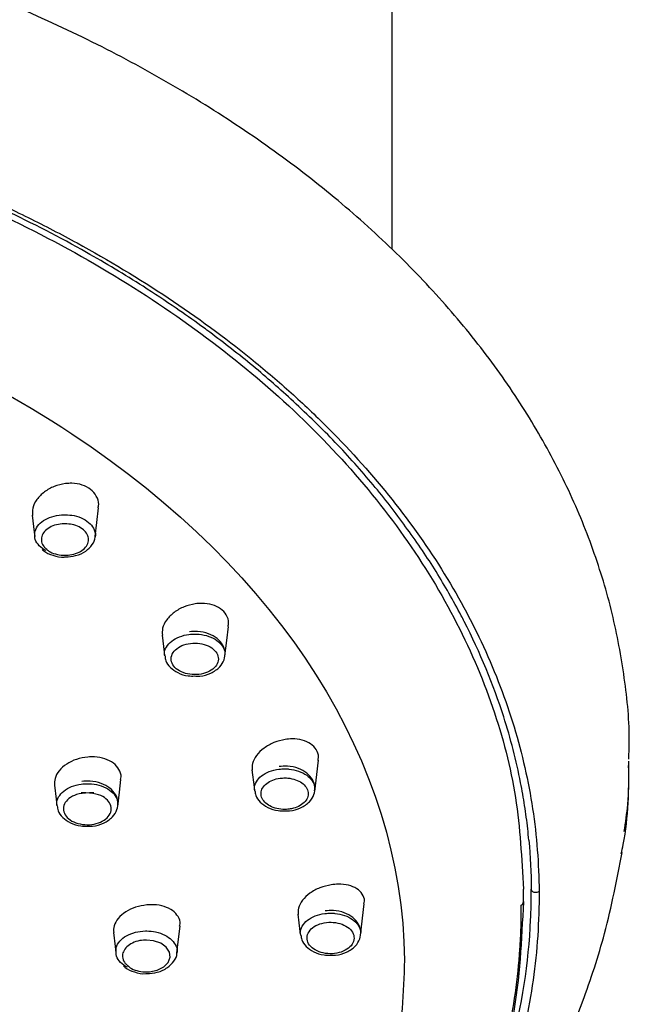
# Model space of a CAD drawing. Header units: inches. Extents: x 53216 to 117387, y -66787 to -22834.
# Tile 44 of 256: x 58264.89 to 58267.6, y -30487.35 to -30482.98. Entities that reach past the tile are written whole.
import ezdxf

# ---------------------------------------------------------------- set-up
doc = ezdxf.new("R2010")
doc.units = ezdxf.units.IN
doc.header["$MEASUREMENT"] = 0
doc.layers.get('0').update_dxf_attribs({"lineweight": 0})
doc.layers.add('p--łazienka NP', color=150, linetype='Continuous', lineweight=25)

# ---------------------------------------------------------------- blocks, each defined once
blk = doc.blocks.new('natrysk')
at = {"linetype": 'Continuous'}
for p, q in [((1.15, 58.2809), (1.15, 62.8093)), ((1.7334, 55.3814), (1.7334, 55.4372)), ((1.7334, 55.3665), (1.7334, 55.4224)), ((1.01, 55.2315), (1.0264, 55.371))]:
    blk.add_line(p, q, dxfattribs=at)
at = {"linetype": 'Continuous', "flags": 128}
for points in [[(-0.17, 57.0037), (-0.1626, 57.0668), (-0.155, 57.1309)], [(-0.45, 57.0989), (-0.4412, 57.0238), (-0.4388, 57.004)], [(0.4069, 56.4732), (0.415, 56.5414), (0.4225, 56.6049)], [(0.1275, 56.5664), (0.1364, 56.4909), (0.1384, 56.4735)], [(0.8057, 55.8704), (0.8147, 55.9465), (0.8221, 56.0096)], [(0.5271, 55.9666), (0.5361, 55.8905), (0.538, 55.8744)], [(-0.3514, 55.8991), (-0.344, 55.8362), (-0.3406, 55.8073)], [(-0.0694, 55.8046), (-0.062, 55.8675), (-0.0554, 55.924)], [(1.8031, 55.4265), (1.7984, 55.4237), (1.7929, 55.4221), (1.7869, 55.4217), (1.7811, 55.4227), (1.7759, 55.4249), (1.7719, 55.4282), (1.7693, 55.4322), (1.7684, 55.4366)], [(1.8031, 55.4262), (1.7984, 55.4234), (1.7929, 55.4218), (1.7869, 55.4214), (1.7811, 55.4224), (1.7759, 55.4246), (1.7719, 55.4278), (1.7693, 55.4318), (1.7684, 55.4362)], [(1.7241, 55.365), (1.7241, 55.365), (1.7241, 55.3652)], [(1.7334, 55.3814), (1.7334, 55.3814), (1.7334, 55.3811)], [(0.7314, 55.3255), (0.7404, 55.249), (0.7423, 55.233)], [(0.1932, 55.1517), (0.2007, 55.2152), (0.2074, 55.2719)], [(-0.0887, 55.2449), (-0.0812, 55.1815), (-0.0779, 55.153)], [(0.0611, 55.0694), (0.0722, 55.0696), (0.1061, 55.0768), (0.1347, 55.091), (0.1546, 55.1108), (0.1635, 55.1339), (0.1605, 55.1576), (0.1459, 55.1794), (0.1214, 55.1967), (0.0897, 55.2075), (0.0589, 55.2108), (0.0589, 55.2108)]]:
    blk.add_lwpolyline(points, dxfattribs=at)
at = {"linetype": 'Continuous'}
for centre in [(1.7132, 55.3823), (1.7132, 55.382)]:
    blk.add_arc(centre, 0.0202, 302.7536, 357.5955, dxfattribs=at)
for points, knots in [([(2.2021, 56.0148), (2.2031, 56.0445), (2.2075, 56.1709), (2.1832, 56.3938), (2.1288, 56.6814), (2.041, 56.9652), (1.9232, 57.244), (1.775, 57.5163), (1.5974, 57.7808), (1.391, 58.0361), (1.1569, 58.2808), (0.8963, 58.5134), (0.6108, 58.7328), (0.3018, 58.9376), (-0.0289, 59.1269), (-0.3794, 59.2995), (-0.7478, 59.4547), (-1.1322, 59.5916), (-1.5304, 59.7096), (-1.9403, 59.8082), (-2.3599, 59.8869), (-2.7869, 59.9452), (-3.2192, 59.9831), (-3.6544, 60.0002), (-4.0904, 59.9964), (-4.5248, 59.9719), (-4.9554, 59.9267), (-5.3801, 59.861), (-5.7965, 59.7752), (-6.2026, 59.6696), (-6.5962, 59.5447), (-6.9753, 59.401), (-7.3379, 59.2393), (-7.682, 59.0603), (-8.0058, 58.8649), (-8.3075, 58.6538), (-8.5854, 58.4283), (-8.8378, 58.1894), (-9.0633, 57.9385), (-9.2604, 57.6769), (-9.4281, 57.4062), (-9.5653, 57.1281), (-9.6715, 56.8442), (-9.7457, 56.5563), (-9.7891, 56.266), (-9.7974, 55.9753), (-9.7894, 55.7709), (-9.7697, 55.6649), (-9.7678, 55.6548)], [0, 0, 0, 0, 0.006763, 0.028794, 0.050826, 0.072896, 0.095036, 0.117267, 0.139598, 0.162025, 0.184535, 0.207111, 0.229735, 0.252392, 0.275066, 0.297748, 0.32043, 0.343107, 0.365776, 0.388439, 0.411095, 0.433745, 0.456391, 0.479034, 0.501677, 0.524321, 0.546969, 0.569621, 0.592281, 0.614951, 0.63763, 0.660321, 0.683024, 0.705738, 0.728461, 0.751185, 0.773903, 0.796602, 0.819266, 0.841876, 0.864412, 0.886856, 0.909195, 0.931427, 0.953565, 0.975632, 0.997665, 1, 1, 1, 1]), ([(-3.7947, 59.1539), (-3.4261, 59.1539), (-3.0627, 59.13), (-2.6148, 59.0707), (-2.5256, 59.0574), (-2.3477, 59.0277), (-2.2589, 59.0114), (-1.9947, 58.9579), (-1.8227, 58.9167), (-1.3182, 58.7772), (-0.9976, 58.663), (-0.6166, 58.4934), (-0.5412, 58.458), (-0.3934, 58.385), (-0.3212, 58.3474), (-0.1092, 58.2315), (0.0257, 58.1501), (0.283, 57.979), (0.4054, 57.8894), (0.5795, 57.7487), (0.6359, 57.7008), (0.7455, 57.6028), (0.7988, 57.5526), (0.9527, 57.3999), (1.047, 57.2955), (1.2199, 57.0815), (1.2984, 56.9718), (1.4394, 56.7473), (1.5019, 56.6323), (1.6102, 56.3974), (1.6556, 56.2782), (1.7284, 56.0379), (1.7559, 55.9164), (1.7929, 55.672), (1.8024, 55.5494), (1.8031, 55.4265)], [0, 0, 0, 0, 0.125, 0.125, 0.15625, 0.15625, 0.1875, 0.1875, 0.25, 0.25, 0.375, 0.375, 0.40625, 0.40625, 0.4375, 0.4375, 0.5, 0.5, 0.5625, 0.5625, 0.59375, 0.59375, 0.625, 0.625, 0.6875, 0.6875, 0.75, 0.75, 0.8125, 0.8125, 0.875, 0.875, 0.9375, 0.9375, 1, 1, 1, 1]), ([(-3.7947, 59.119), (-3.5884, 59.1145), (-3.175, 59.1054), (-2.563, 59.0335), (-1.9663, 58.9201), (-1.3934, 58.7607), (-0.8504, 58.5602), (-0.3433, 58.3207), (0.1199, 58.0438), (0.5347, 57.7341), (0.8957, 57.3954), (1.1963, 57.0313), (1.4351, 56.647), (1.6061, 56.2496), (1.7119, 55.8447), (1.7262, 55.573), (1.7334, 55.4372)], [0, 0, 0, 0, 0.071371, 0.142968, 0.214334, 0.2857, 0.357293, 0.428662, 0.500267, 0.572099, 0.643704, 0.715432, 0.787385, 0.859108, 0.929551, 1, 1, 1, 1]), ([(-3.7947, 58.4278), (-2.4761, 58.4279), (-1.2108, 58.0804), (0.662, 56.8417), (1.1939, 56.0006), (1.2053, 55.1209)], [0, 0, 0, 0, 0.5, 0.5, 1, 1, 1, 1]), ([(0.0427, 58.1161), (0.0016, 58.1419), (-0.0806, 58.1934), (-0.1663, 58.2425), (-0.2091, 58.267)], [0, 0, 0, 0, 0.500055, 1, 1, 1, 1]), ([(0.3268, 57.9215), (0.3178, 57.9281), (0.2729, 57.961), (0.1798, 58.0269), (0.0922, 58.0839), (0.0427, 58.1161)], [0, 0, 0, 0, 0.098219, 0.491137, 1, 1, 1, 1]), ([(0.7001, 57.6153), (0.6409, 57.668), (0.5226, 57.7734), (0.3921, 57.8722), (0.3268, 57.9215)], [0, 0, 0, 0, 0.500064, 1, 1, 1, 1]), ([(1.1502, 57.1286), (1.1441, 57.1365), (1.1134, 57.1759), (1.0292, 57.2791), (0.8895, 57.4356), (0.7633, 57.5553), (0.7001, 57.6153)], [0, 0, 0, 0, 0.046604, 0.233039, 0.615849, 1, 1, 1, 1]), ([(-0.3023, 57.2392), (-0.3191, 57.2358), (-0.3528, 57.229), (-0.3975, 57.2034), (-0.4311, 57.1698), (-0.4504, 57.1323), (-0.4492, 57.1081), (-0.4487, 57.0971)], [0, 0, 0, 0, 0.204915, 0.410615, 0.618334, 0.826288, 1, 1, 1, 1]), ([(-0.1571, 57.1312), (-0.1559, 57.1364), (-0.1518, 57.1547), (-0.1627, 57.1847), (-0.1881, 57.2152), (-0.2267, 57.2349), (-0.2668, 57.242), (-0.2925, 57.24), (-0.3023, 57.2392)], [0, 0, 0, 0, 0.07955, 0.285344, 0.485987, 0.683052, 0.879916, 1, 1, 1, 1]), ([(1.4704, 56.6268), (1.4661, 56.6352), (1.4444, 56.6773), (1.386, 56.7834), (1.2876, 56.9437), (1.196, 57.0669), (1.1502, 57.1286)], [0, 0, 0, 0, 0.048882, 0.244429, 0.62163, 1, 1, 1, 1]), ([(-0.4377, 57.0041), (-0.4382, 57.0123), (-0.4392, 57.0307), (-0.4226, 57.0578), (-0.3932, 57.0813), (-0.3535, 57.0969), (-0.3214, 57.1012), (-0.3045, 57.1012), (-0.3025, 57.1012)], [0, 0, 0, 0, 0.16459, 0.367504, 0.570105, 0.772565, 0.974271, 1, 1, 1, 1]), ([(-0.3025, 57.1012), (-0.2893, 57.1003), (-0.261, 57.0983), (-0.2219, 57.0842), (-0.1898, 57.0618), (-0.1724, 57.0338), (-0.1663, 57.0126), (-0.1702, 57.0027), (-0.1702, 57.0026)], [0, 0, 0, 0, 0.1788864, 0.382887, 0.5874564, 0.7928392, 0.9983933, 1, 1, 1, 1]), ([(-0.303, 57.0608), (-0.3045, 57.0608), (-0.3177, 57.0608), (-0.3427, 57.0575), (-0.3735, 57.0454), (-0.3966, 57.0271), (-0.4095, 57.0046), (-0.41, 56.9808), (-0.402, 56.9611), (-0.3905, 56.952), (-0.3867, 56.9489)], [0, 0, 0, 0, 0.019088, 0.169647, 0.319852, 0.470631, 0.621685, 0.772792, 0.924295, 1, 1, 1, 1]), ([(-0.2905, 56.9212), (-0.279, 56.923), (-0.2559, 56.9266), (-0.2272, 56.9413), (-0.2071, 56.961), (-0.1979, 56.9842), (-0.2008, 57.0082), (-0.2154, 57.0302), (-0.2401, 57.0476), (-0.2707, 57.0586), (-0.2927, 57.0601), (-0.303, 57.0608)], [0, 0, 0, 0, 0.112417, 0.224708, 0.337082, 0.449601, 0.56283, 0.676123, 0.788972, 0.901424, 1, 1, 1, 1]), ([(-0.3873, 56.9413), (-0.3904, 56.9426), (-0.4065, 56.9492), (-0.4249, 56.9691), (-0.4387, 56.9901), (-0.4378, 57.0021), (-0.4377, 57.0041)], [0, 0, 0, 0, 0.099404, 0.510667, 0.922427, 1, 1, 1, 1]), ([(-0.3019, 56.9137), (-0.2865, 56.9147), (-0.2536, 56.9168), (-0.2109, 56.9369), (-0.1829, 56.966), (-0.1694, 56.9899), (-0.1705, 57.0019), (-0.1705, 57.0024)], [0, 0, 0, 0, 0.242574, 0.521339, 0.768121, 0.990683, 1, 1, 1, 1]), ([(-0.4055, 56.9479), (-0.4031, 56.9454), (-0.3912, 56.9327), (-0.3574, 56.9199), (-0.3226, 56.9109), (-0.3038, 56.9134), (-0.3019, 56.9137)], [0, 0, 0, 0, 0.101715, 0.512997, 0.94939, 1, 1, 1, 1]), ([(-0.3867, 56.9489), (-0.3834, 56.9457), (-0.3733, 56.9359), (-0.347, 56.9256), (-0.3168, 56.92), (-0.2978, 56.9209), (-0.2905, 56.9212)], [0, 0, 0, 0, 0.160535, 0.481344, 0.802199, 1, 1, 1, 1]), ([(0.2752, 56.7051), (0.2583, 56.7014), (0.2244, 56.694), (0.1794, 56.6681), (0.146, 56.6347), (0.127, 56.5984), (0.1283, 56.5755), (0.1289, 56.5652)], [0, 0, 0, 0, 0.207874, 0.416298, 0.624889, 0.831984, 1, 1, 1, 1]), ([(0.4204, 56.6052), (0.4216, 56.6102), (0.4255, 56.628), (0.4146, 56.6564), (0.3894, 56.6848), (0.3511, 56.7027), (0.3111, 56.7087), (0.2851, 56.7061), (0.2752, 56.7051)], [0, 0, 0, 0, 0.08082, 0.283699, 0.481995, 0.678633, 0.877325, 1, 1, 1, 1]), ([(0.2718, 56.3843), (0.2797, 56.3839), (0.3049, 56.3825), (0.3462, 56.3957), (0.3839, 56.421), (0.4052, 56.4547), (0.4097, 56.4904), (0.3983, 56.5243), (0.3725, 56.5532), (0.3341, 56.5743), (0.2898, 56.584), (0.2608, 56.582), (0.2488, 56.5811)], [0, 0, 0, 0, 0.054313, 0.174505, 0.297701, 0.398994, 0.493098, 0.591115, 0.689686, 0.799091, 0.916357, 1, 1, 1, 1]), ([(0.1402, 56.4733), (0.1393, 56.4766), (0.1357, 56.4899), (0.1452, 56.5137), (0.1679, 56.5401), (0.2034, 56.5598), (0.2411, 56.5697), (0.2655, 56.5704), (0.2749, 56.5707)], [0, 0, 0, 0, 0.06722, 0.269421, 0.471823, 0.673068, 0.874624, 1, 1, 1, 1]), ([(0.2749, 56.5707), (0.2806, 56.5705), (0.3014, 56.5697), (0.3361, 56.5619), (0.3729, 56.5433), (0.3977, 56.5176), (0.4091, 56.4929), (0.406, 56.4781), (0.405, 56.4734)], [0, 0, 0, 0, 0.077957, 0.283649, 0.489988, 0.696492, 0.903514, 1, 1, 1, 1]), ([(0.2744, 56.5303), (0.2467, 56.5307), (0.2194, 56.5234), (0.1899, 56.5043), (0.1819, 56.4966), (0.171, 56.4798), (0.1681, 56.4707), (0.1677, 56.4522), (0.1702, 56.4431), (0.1803, 56.4261), (0.1879, 56.4182), (0.2069, 56.4051), (0.2184, 56.3997), (0.2434, 56.3924), (0.2572, 56.3904), (0.2845, 56.39), (0.2985, 56.3917), (0.3241, 56.3984), (0.3359, 56.4035), (0.3555, 56.4162), (0.3635, 56.4239), (0.3743, 56.4407), (0.3773, 56.4499), (0.3777, 56.4681), (0.3752, 56.4773), (0.3651, 56.4944), (0.3576, 56.5022), (0.3384, 56.5155), (0.327, 56.5208), (0.3018, 56.5282), (0.2882, 56.5302), (0.2744, 56.5303)], [0, 0, 0, 0, 0.125, 0.125, 0.1875, 0.1875, 0.25, 0.25, 0.3125, 0.3125, 0.375, 0.375, 0.4375, 0.4375, 0.5, 0.5, 0.5625, 0.5625, 0.625, 0.625, 0.6875, 0.6875, 0.75, 0.75, 0.8125, 0.8125, 0.875, 0.875, 0.9375, 0.9375, 1, 1, 1, 1]), ([(0.1405, 56.4734), (0.1412, 56.4662), (0.143, 56.4473), (0.1635, 56.4206), (0.1973, 56.397), (0.2363, 56.3834), (0.2624, 56.3841), (0.2718, 56.3843)], [0, 0, 0, 0, 0.135896, 0.354792, 0.592793, 0.854305, 1, 1, 1, 1]), ([(0.6749, 56.1021), (0.6579, 56.0982), (0.6239, 56.0905), (0.5788, 56.0648), (0.5454, 56.0322), (0.5267, 55.9972), (0.5279, 55.9754), (0.5285, 55.9657)], [0, 0, 0, 0, 0.209675, 0.419703, 0.628511, 0.834263, 1, 1, 1, 1]), ([(0.8201, 56.0099), (0.8212, 56.0146), (0.8251, 56.0314), (0.8144, 56.0579), (0.7896, 56.0844), (0.7517, 56.101), (0.7114, 56.1062), (0.685, 56.1032), (0.6749, 56.1021)], [0, 0, 0, 0, 0.07787, 0.277877, 0.474919, 0.672329, 0.873732, 1, 1, 1, 1]), ([(-0.2033, 56.0242), (-0.2201, 56.0216), (-0.2537, 56.0162), (-0.2984, 55.994), (-0.3319, 55.9643), (-0.3514, 55.9306), (-0.3507, 55.9085), (-0.3503, 55.8982)], [0, 0, 0, 0, 0.205633, 0.411787, 0.6176, 0.822557, 1, 1, 1, 1]), ([(-0.0571, 55.9242), (-0.0562, 55.928), (-0.0522, 55.9435), (-0.0623, 55.9699), (-0.0867, 55.9984), (-0.1252, 56.0179), (-0.1662, 56.026), (-0.1929, 56.0247), (-0.2033, 56.0242)], [0, 0, 0, 0, 0.063977, 0.267017, 0.468956, 0.670568, 0.872999, 1, 1, 1, 1]), ([(0.5396, 55.8747), (0.5388, 55.8779), (0.5353, 55.891), (0.5447, 55.9146), (0.5673, 55.941), (0.6028, 55.9607), (0.6406, 55.9706), (0.6651, 55.9713), (0.6746, 55.9716)], [0, 0, 0, 0, 0.064179, 0.266802, 0.469631, 0.671422, 0.873465, 1, 1, 1, 1]), ([(0.6712, 55.7853), (0.679, 55.7849), (0.7041, 55.7835), (0.7453, 55.7966), (0.783, 55.8219), (0.8043, 55.8556), (0.809, 55.8913), (0.7976, 55.9253), (0.7719, 55.9542), (0.7335, 55.9752), (0.6893, 55.985), (0.6603, 55.9829), (0.6482, 55.9821)], [0, 0, 0, 0, 0.053844, 0.174017, 0.297149, 0.398617, 0.492859, 0.591063, 0.68972, 0.799056, 0.916155, 1, 1, 1, 1]), ([(0.6746, 55.9716), (0.6802, 55.9714), (0.7009, 55.9706), (0.7355, 55.9628), (0.7722, 55.9443), (0.7969, 55.9186), (0.8083, 55.8939), (0.8052, 55.8792), (0.8042, 55.8745)], [0, 0, 0, 0, 0.0773828, 0.2830522, 0.4893755, 0.6958092, 0.9028739, 1, 1, 1, 1]), ([(2.1686, 55.5934), (2.1716, 55.6073), (2.2016, 55.7438), (2.2022, 55.8819), (2.2028, 56.0061)], [0, 0, 0, 0, 0.101667, 1, 1, 1, 1]), ([(2.1814, 55.6933), (2.1876, 55.7333), (2.2028, 55.8306), (2.2019, 55.9285), (2.2014, 55.9862)], [0, 0, 0, 0, 0.411103, 1, 1, 1, 1]), ([(0.674, 55.9313), (0.6667, 55.931), (0.6476, 55.9304), (0.6292, 55.9261), (0.6093, 55.9174), (0.5907, 55.9077), (0.5725, 55.8868), (0.5654, 55.8633), (0.5705, 55.8396), (0.587, 55.8183), (0.6131, 55.8019), (0.6457, 55.7922), (0.6769, 55.7904), (0.7073, 55.7943), (0.7354, 55.8037), (0.7602, 55.821), (0.7751, 55.8428), (0.7784, 55.8668), (0.7696, 55.89), (0.7498, 55.91), (0.7214, 55.9244), (0.6944, 55.9305), (0.6784, 55.9311), (0.674, 55.9313)], [0, 0, 0, 0, 0.033575, 0.087136, 0.087197, 0.140777, 0.194629, 0.248484, 0.302248, 0.356087, 0.409614, 0.463162, 0.516713, 0.550352, 0.603897, 0.657508, 0.711373, 0.765318, 0.81918, 0.872864, 0.926481, 0.979912, 1, 1, 1, 1]), ([(-0.3389, 55.8071), (-0.3397, 55.8102), (-0.3434, 55.8235), (-0.3341, 55.8473), (-0.3115, 55.8741), (-0.2758, 55.8942), (-0.2377, 55.9044), (-0.2129, 55.9052), (-0.2034, 55.9056)], [0, 0, 0, 0, 0.063762, 0.266387, 0.468778, 0.67129, 0.873806, 1, 1, 1, 1]), ([(-0.2053, 55.7173), (-0.1974, 55.7169), (-0.172, 55.7156), (-0.1304, 55.7289), (-0.0923, 55.7546), (-0.0709, 55.7886), (-0.0663, 55.8246), (-0.0779, 55.8589), (-0.1039, 55.888), (-0.1428, 55.9091), (-0.1878, 55.919), (-0.2174, 55.9168), (-0.2299, 55.9159)], [0, 0, 0, 0, 0.053754, 0.173643, 0.296964, 0.398266, 0.492171, 0.589904, 0.688378, 0.797477, 0.914385, 1, 1, 1, 1]), ([(-0.2034, 55.9056), (-0.1976, 55.9054), (-0.1766, 55.9047), (-0.1414, 55.897), (-0.104, 55.8784), (-0.0787, 55.8525), (-0.067, 55.8275), (-0.0701, 55.8124), (-0.071, 55.8075)], [0, 0, 0, 0, 0.078158, 0.283146, 0.489012, 0.694545, 0.900464, 1, 1, 1, 1]), ([(1.7579, 55.6542), (1.7562, 55.6713), (1.7529, 55.7056), (1.7465, 55.7568), (1.7392, 55.808), (1.7309, 55.859), (1.7245, 55.893), (1.7213, 55.9099)], [0, 0, 0, 0, 0.200484, 0.400688, 0.60065, 0.800408, 1, 1, 1, 1]), ([(-0.1757, 55.865), (-0.2318, 55.8654), (-0.2594, 55.8579), (-0.2892, 55.8384), (-0.2972, 55.8306), (-0.3081, 55.8135), (-0.311, 55.8043), (-0.3113, 55.7856), (-0.3086, 55.7763), (-0.2982, 55.7591), (-0.2904, 55.7511), (-0.2711, 55.7379), (-0.2593, 55.7325), (-0.2338, 55.7253), (-0.2199, 55.7233), (-0.1921, 55.7231), (-0.178, 55.7249), (-0.1522, 55.7318), (-0.1403, 55.737), (-0.1205, 55.75), (-0.1125, 55.7579), (-0.1016, 55.7749), (-0.0987, 55.7842), (-0.0984, 55.8027), (-0.101, 55.812), (-0.1114, 55.8293), (-0.1191, 55.8372), (-0.1485, 55.8572), (-0.1757, 55.865), (-0.2318, 55.8654)], [0, 0, 0, 0, 0.125, 0.125, 0.1875, 0.1875, 0.25, 0.25, 0.3125, 0.3125, 0.375, 0.375, 0.4375, 0.4375, 0.5, 0.5, 0.5625, 0.5625, 0.625, 0.625, 0.6875, 0.6875, 0.75, 0.75, 0.8125, 0.8125, 0.875, 0.875, 1, 1, 1, 1]), ([(0.5401, 55.8743), (0.5408, 55.8671), (0.5425, 55.8484), (0.5629, 55.8217), (0.5967, 55.7981), (0.6356, 55.7845), (0.6618, 55.7851), (0.6712, 55.7853)], [0, 0, 0, 0, 0.135168, 0.354267, 0.592234, 0.853644, 1, 1, 1, 1]), ([(-0.3385, 55.8071), (-0.3377, 55.7998), (-0.3359, 55.7807), (-0.315, 55.7536), (-0.2807, 55.73), (-0.2413, 55.7164), (-0.2148, 55.7171), (-0.2053, 55.7173)], [0, 0, 0, 0, 0.137111, 0.35565, 0.593576, 0.853862, 1, 1, 1, 1]), ([(-0.6674, 52.1755), (-0.5066, 52.2797), (-0.2051, 52.475), (0.2171, 52.7436), (0.5537, 52.9898), (0.8057, 53.2066), (0.9889, 53.3846), (1.1136, 53.5175), (1.2105, 53.6276), (1.3035, 53.739), (1.4092, 53.8741), (1.5153, 54.0212), (1.6045, 54.1559), (1.666, 54.2555), (1.7152, 54.3392), (1.7651, 54.4283), (1.8276, 54.5474), (1.91, 54.7193), (2.0061, 54.953), (2.1064, 55.2576), (2.149, 55.4798), (2.1721, 55.5999)], [0, 0, 0, 0, 0.121219, 0.22724, 0.317076, 0.390504, 0.447446, 0.487847, 0.512832, 0.540622, 0.577744, 0.620185, 0.654807, 0.680575, 0.695425, 0.717452, 0.746663, 0.783055, 0.842722, 0.915061, 1, 1, 1, 1]), ([(0.8792, 55.4565), (0.8622, 55.4526), (0.8282, 55.4449), (0.7831, 55.4198), (0.7498, 55.3883), (0.7312, 55.3548), (0.7322, 55.334), (0.7327, 55.3247)], [0, 0, 0, 0, 0.210702, 0.421589, 0.629562, 0.833813, 1, 1, 1, 1]), ([(1.0246, 55.3713), (1.0256, 55.3754), (1.0293, 55.3911), (1.019, 55.4156), (0.9948, 55.4406), (0.957, 55.4561), (0.9164, 55.4609), (0.8896, 55.4577), (0.8792, 55.4565)], [0, 0, 0, 0, 0.071619, 0.269466, 0.466531, 0.665858, 0.870326, 1, 1, 1, 1]), ([(1.8031, 55.4262), (1.8035, 55.3606), (1.8014, 55.2949), (1.7926, 55.1638), (1.7857, 55.0984), (1.7672, 54.9677), (1.7554, 54.9023), (1.7272, 54.7728), (1.7107, 54.7084), (1.6541, 54.5169), (1.6069, 54.3911), (1.4938, 54.1431), (1.428, 54.021), (1.3149, 53.8407), (1.2749, 53.7811), (1.1898, 53.6628), (1.1449, 53.6042), (1.0044, 53.4319), (0.9026, 53.321), (0.6829, 53.107), (0.5649, 53.004), (0.3757, 52.8555), (0.3105, 52.807), (0.2097, 52.7358), (0.1756, 52.7123), (0.1063, 52.6658), (0.0711, 52.6428), (0.0357, 52.6199)], [0, 0, 0, 0, 0.0625, 0.0625, 0.125, 0.125, 0.1875, 0.1875, 0.25, 0.25, 0.375, 0.375, 0.5, 0.5, 0.5625, 0.5625, 0.625, 0.625, 0.75, 0.75, 0.875, 0.875, 0.9375, 0.9375, 0.96875, 0.96875, 1, 1, 1, 1]), ([(1.7657, 55.3015), (1.7663, 55.3164), (1.7675, 55.3464), (1.7684, 55.3914), (1.7684, 55.4214), (1.7684, 55.4364)], [0, 0, 0, 0, 0.333, 0.666319, 1, 1, 1, 1]), ([(1.8031, 55.4265), (1.8031, 55.4264), (1.8031, 55.4263), (1.8031, 55.4262), (1.8031, 55.4262)], [0, 0, 0, 0, 0.9846886, 1, 1, 1, 1]), ([(0.0594, 55.367), (0.0426, 55.3643), (0.009, 55.3588), (-0.0358, 55.337), (-0.0693, 55.3079), (-0.0887, 55.2753), (-0.088, 55.2541), (-0.0877, 55.2442)], [0, 0, 0, 0, 0.206497, 0.413395, 0.619137, 0.82353, 1, 1, 1, 1]), ([(-0.0196, 52.5954), (0.0154, 52.6179), (0.0499, 52.6404), (0.118, 52.6861), (0.1517, 52.7092), (0.2512, 52.7794), (0.3157, 52.8272), (0.5028, 52.9737), (0.619, 53.0752), (0.8356, 53.286), (0.9361, 53.3954), (1.0748, 53.5655), (1.1191, 53.6233), (1.203, 53.74), (1.2425, 53.7989), (1.4283, 54.0955), (1.5398, 54.3403), (1.6329, 54.6556), (1.6492, 54.7192), (1.6771, 54.8472), (1.6887, 54.9117), (1.707, 55.0409), (1.7137, 55.1057), (1.7203, 55.2028), (1.7219, 55.2352), (1.7234, 55.2839), (1.7239, 55.3082), (1.7241, 55.3325), (1.7242, 55.3487), (1.7242, 55.357), (1.7241, 55.365)], [0, 0, 0, 0, 0.03125, 0.03125, 0.0625, 0.0625, 0.125, 0.125, 0.25, 0.25, 0.375, 0.375, 0.4375, 0.4375, 0.5, 0.5, 0.75, 0.75, 0.8125, 0.8125, 0.875, 0.875, 0.9375, 0.9375, 0.96875, 0.96875, 0.984375, 0.992188, 0.992188, 1, 1, 1, 1]), ([(0.2056, 55.2722), (0.2065, 55.2757), (0.2105, 55.2905), (0.2005, 55.3156), (0.1763, 55.3429), (0.1379, 55.3614), (0.0968, 55.369), (0.0698, 55.3676), (0.0594, 55.367)], [0, 0, 0, 0, 0.061136, 0.263334, 0.465202, 0.667557, 0.871441, 1, 1, 1, 1]), ([(1.7334, 55.3811), (1.7253, 55.2113), (1.7121, 54.9352), (1.6142, 54.5581), (1.4961, 54.2462), (1.3364, 53.9392), (1.1381, 53.6426), (0.9056, 53.3608), (0.6357, 53.095), (0.436, 52.9202), (0.3188, 52.8387), (0.3149, 52.836)], [0, 0, 0, 0, 0.183301, 0.297993, 0.412683, 0.530706, 0.648727, 0.763308, 0.877888, 0.995953, 1, 1, 1, 1]), ([(0.744, 55.2329), (0.7431, 55.2362), (0.7396, 55.2495), (0.749, 55.2732), (0.7717, 55.2996), (0.8072, 55.3193), (0.8449, 55.3292), (0.8695, 55.3299), (0.8789, 55.3302)], [0, 0, 0, 0, 0.067242, 0.269162, 0.471277, 0.672534, 0.874008, 1, 1, 1, 1]), ([(0.8753, 55.144), (0.8831, 55.1436), (0.9082, 55.1422), (0.9492, 55.1553), (0.987, 55.1806), (1.0083, 55.2142), (1.013, 55.2499), (1.0017, 55.2839), (0.976, 55.3128), (0.9377, 55.3338), (0.8936, 55.3435), (0.8647, 55.3415), (0.8526, 55.3407)], [0, 0, 0, 0, 0.053832, 0.173811, 0.296941, 0.398613, 0.49296, 0.591308, 0.689986, 0.799186, 0.916123, 1, 1, 1, 1]), ([(0.8789, 55.3302), (0.8846, 55.3299), (0.9052, 55.3291), (0.9398, 55.3214), (0.9764, 55.3028), (1.001, 55.2772), (1.0123, 55.2526), (1.0092, 55.2379), (1.0083, 55.2332)], [0, 0, 0, 0, 0.077751, 0.2836151, 0.4899761, 0.6963057, 0.9032405, 1, 1, 1, 1]), ([(0.8783, 55.2898), (0.8507, 55.2902), (0.8234, 55.283), (0.7939, 55.264), (0.786, 55.2563), (0.775, 55.2395), (0.772, 55.2305), (0.7715, 55.2121), (0.7739, 55.203), (0.7839, 55.1859), (0.7914, 55.1781), (0.8103, 55.1649), (0.8218, 55.1595), (0.8467, 55.1522), (0.8604, 55.1502), (0.8877, 55.1498), (0.9017, 55.1514), (0.9271, 55.1581), (0.9389, 55.1632), (0.9585, 55.1758), (0.9665, 55.1835), (0.9774, 55.2002), (0.9804, 55.2093), (0.981, 55.2276), (0.9785, 55.2367), (0.9686, 55.2538), (0.9612, 55.2616), (0.9421, 55.275), (0.9307, 55.2803), (0.9057, 55.2876), (0.8921, 55.2896), (0.8783, 55.2898)], [0, 0, 0, 0, 0.125, 0.125, 0.1875, 0.1875, 0.25, 0.25, 0.3125, 0.3125, 0.375, 0.375, 0.4375, 0.4375, 0.5, 0.5, 0.5625, 0.5625, 0.625, 0.625, 0.6875, 0.6875, 0.75, 0.75, 0.8125, 0.8125, 0.875, 0.875, 0.9375, 0.9375, 1, 1, 1, 1]), ([(1.4605, 54.1668), (1.5535, 54.3495), (1.6258, 54.5367), (1.7276, 54.9164), (1.7571, 55.1087), (1.7657, 55.3015)], [0, 0, 0, 0, 0.5, 0.5, 1, 1, 1, 1]), ([(-0.0767, 55.1531), (-0.0772, 55.1612), (-0.0784, 55.1797), (-0.0618, 55.2069), (-0.0323, 55.2308), (0.0077, 55.2467), (0.0402, 55.2512), (0.0573, 55.2512), (0.0593, 55.2512)], [0, 0, 0, 0, 0.161901, 0.365199, 0.568565, 0.771136, 0.974197, 1, 1, 1, 1]), ([(0.0593, 55.2512), (0.0726, 55.2503), (0.1012, 55.2484), (0.1408, 55.2343), (0.1732, 55.2118), (0.1908, 55.1836), (0.1971, 55.1623), (0.1932, 55.1523), (0.1931, 55.1521)], [0, 0, 0, 0, 0.17863, 0.383101, 0.587658, 0.79212, 0.996766, 1, 1, 1, 1]), ([(0.7444, 55.2329), (0.7451, 55.2258), (0.7468, 55.207), (0.7672, 55.1803), (0.8009, 55.1568), (0.8398, 55.1432), (0.8659, 55.1438), (0.8753, 55.144)], [0, 0, 0, 0, 0.1350352, 0.3543299, 0.5922522, 0.8535077, 1, 1, 1, 1]), ([(0.0589, 55.2108), (0.0574, 55.2108), (0.044, 55.2108), (0.0187, 55.2073), (-0.0125, 55.1949), (-0.0358, 55.1763), (-0.0486, 55.1535), (-0.049, 55.1294), (-0.0408, 55.1096), (-0.0292, 55.1004), (-0.0253, 55.0974)], [0, 0, 0, 0, 0.0191968, 0.1699705, 0.320742, 0.4717103, 0.6228548, 0.773502, 0.9245325, 1, 1, 1, 1]), ([(-0.0257, 55.0897), (-0.0288, 55.091), (-0.045, 55.0976), (-0.0636, 55.1176), (-0.0777, 55.1388), (-0.0768, 55.151), (-0.0767, 55.1531)], [0, 0, 0, 0, 0.097418, 0.507397, 0.917774, 1, 1, 1, 1]), ([(0.0592, 55.0619), (0.0751, 55.063), (0.1088, 55.0652), (0.1523, 55.0857), (0.1804, 55.1151), (0.1941, 55.1393), (0.1929, 55.1514), (0.1928, 55.1519)], [0, 0, 0, 0, 0.247872, 0.523695, 0.769226, 0.990468, 1, 1, 1, 1]), ([(1.2053, 55.1209), (1.1992, 54.9774), (1.1869, 54.6906), (1.0634, 54.2668), (0.8655, 53.8565), (0.5872, 53.4674), (0.2452, 53.1066), (-0.0361, 52.8958), (-0.1743, 52.7924)], [0, 0, 0, 0, 0.167574, 0.33516, 0.502778, 0.670438, 0.838155, 1, 1, 1, 1]), ([(-0.0439, 55.0962), (-0.0416, 55.0937), (-0.0295, 55.0809), (0.0045, 55.0682), (0.0393, 55.0592), (0.0577, 55.0617), (0.0592, 55.0619)], [0, 0, 0, 0, 0.102135, 0.519273, 0.960863, 1, 1, 1, 1]), ([(-0.0253, 55.0974), (-0.0219, 55.0941), (-0.0117, 55.0842), (0.0149, 55.074), (0.0418, 55.0686), (0.0574, 55.0692), (0.0611, 55.0694)], [0, 0, 0, 0, 0.17789, 0.533679, 0.889474, 1, 1, 1, 1])]:
    blk.add_open_spline(points, degree=3, knots=knots, dxfattribs=at)
for points in [[(-0.2091, 58.267), (-0.4443, 58.3995), (-0.6959, 58.519), (-0.9607, 58.6239)], [(1.6459, 56.2029), (1.6, 56.3464), (1.5414, 56.4879), (1.4704, 56.6268)], [(1.7213, 55.9099), (1.702, 56.0082), (1.6769, 56.1059), (1.6459, 56.2029)], [(1.7579, 55.6542), (1.7645, 55.5816), (1.768, 55.509), (1.7684, 55.4363)]]:
    blk.add_open_spline(points, degree=3, dxfattribs=at)

msp = doc.modelspace()

# ---------------------------------------------------------------- block references
at = {"layer": 'p--łazienka NP', "linetype": 'Continuous', "lineweight": 30, "ltscale": 35}
msp.add_blockref('natrysk', (58265.3996, -30542.28), dxfattribs=at)

doc.saveas('drawing.dxf')
